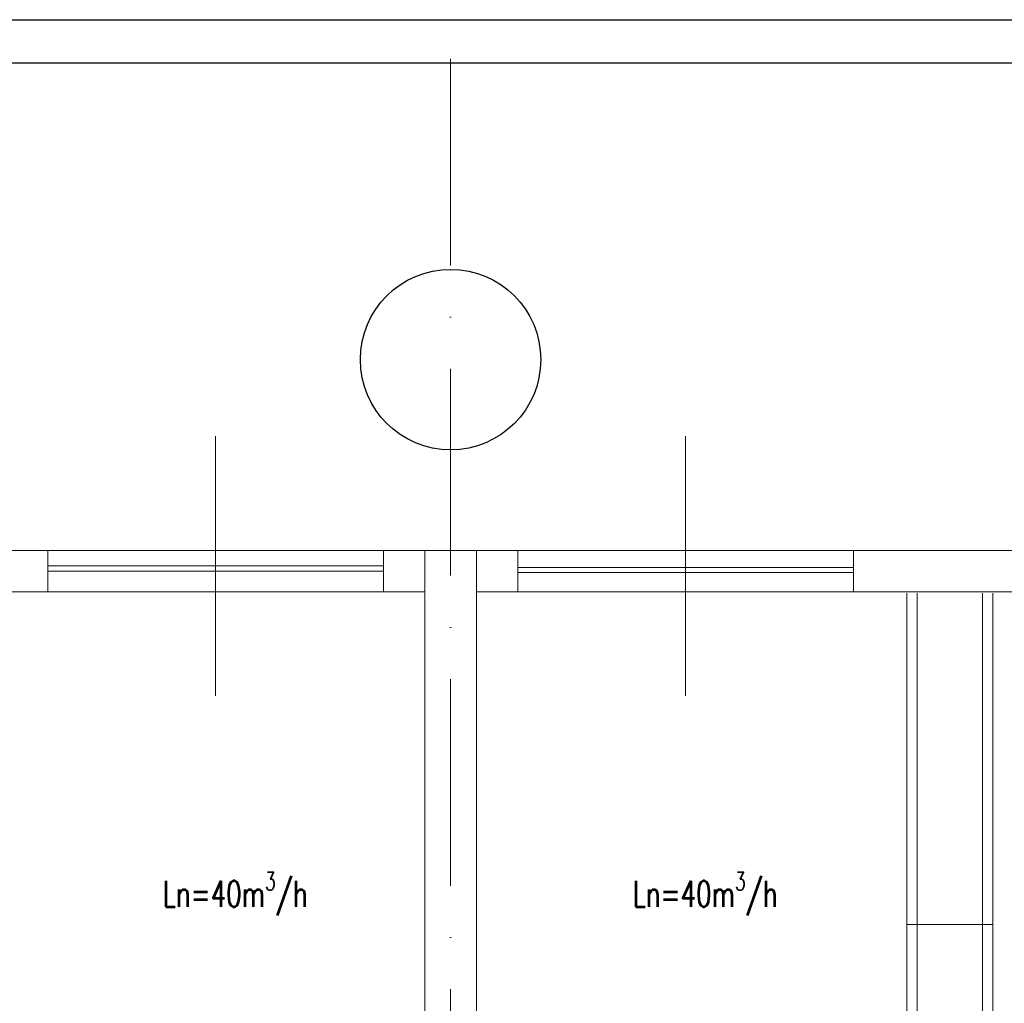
# Model space of a CAD drawing. Header units: millimetres. Extents: x -6513 to 30474, y -6915 to 65597.
# Tile 125 of 256: x -1902 to -1330, y 13856 to 14427. Entities that reach past the tile are written whole.
import ezdxf

# ---------------------------------------------------------------- set-up
doc = ezdxf.new("R2010")
doc.units = ezdxf.units.MM
doc.linetypes.add('ACAD_ISO10W100', pattern=[18, 12, -3, 0, -3])
for name, color, linetype, lineweight in [('A_cienka', 8, 'Continuous', 5), ('A_osie', 8, 'ACAD_ISO10W100', 5), ('A_widok', 8, 'Continuous', 13), ('R-TABELKA', 8, 'Continuous', 25)]:
    doc.layers.add(name, color=color, linetype=linetype, lineweight=lineweight)
doc.layers.add('DB_WM_nawiew-opis', color=8, linetype='Continuous')
doc.layers.add('DB_WM_odnośniki opis', color=8, linetype='Continuous')
doc.styles.get("Standard").update_dxf_attribs({"font": 'txt.shx', "width": 0.9})

msp = doc.modelspace()

# ---------------------------------------------------------------- linework, layer by layer
at = {"layer": 'A_cienka', "ltscale": 10}
for p, q in [((-1787.946, 14034.693), (-1787.946, 14185.49)), ((-1514.946, 14034.693), (-1514.946, 14185.49))]:
    msp.add_line(p, q, dxfattribs=at)
at = {"layer": 'A_cienka'}
for p, q in [((-2776.446, 14119.092), (2360.554, 14119.092)), ((-2776.446, 14119.092), (4647.554, 14119.092)), ((-1885.446, 14110.092), (-1690.446, 14110.092)), ((-1885.446, 14107.092), (-1690.446, 14107.092)), ((-1417.446, 14109.249), (-1612.446, 14109.249)), ((-1417.446, 14106.249), (-1612.446, 14106.249)), ((-2206.446, 14095.092), (-1666.446, 14095.092)), ((-1636.446, 14095.092), (-1096.446, 14095.092)), ((-1336.446, 13901.844), (-1386.446, 13901.844))]:
    msp.add_line(p, q, dxfattribs=at)
at = {"layer": 'A_osie', "ltscale": 10}
msp.add_line((-1651.446, 12663.649), (-1651.446, 14415.708), dxfattribs=at)
at = {"layer": 'A_widok', "ltscale": 5}
for p, q in [((-1666.446, 14119.092), (-1666.446, 13613.092)), ((-1666.446, 14119.092), (-1636.446, 14119.092)), ((-1636.446, 14119.092), (-1636.446, 13613.092)), ((-1386.446, 14094.249), (-1386.446, 13695.249)), ((-1380.446, 14094.249), (-1380.446, 13695.249)), ((-1342.446, 14094.249), (-1342.446, 13695.249)), ((-1336.446, 14094.249), (-1336.446, 13689.249))]:
    msp.add_line(p, q, dxfattribs=at)
for points in [[(-1987.446, 14119.092), (-1885.446, 14119.092), (-1885.446, 14095.092), (-1987.446, 14095.092)], [(-1666.446, 14095.092), (-1690.446, 14095.092), (-1690.446, 14119.092), (-1666.446, 14119.092)], [(-1636.446, 14095.092), (-1612.446, 14095.092), (-1612.446, 14119.092), (-1636.446, 14119.092)], [(-1417.446, 14119.092), (-1315.446, 14119.092), (-1315.446, 14095.092), (-1417.446, 14095.092)]]:
    msp.add_lwpolyline(points, close=True, dxfattribs=at)
at = {"layer": 'DB_WM_odnośniki opis'}
msp.add_circle((-1651.446, 14229.858), 52.401, dxfattribs=at)
at = {"layer": 'R-TABELKA'}
for p, q in [((-3136.084, 14427.247), (8327.828, 14427.247)), ((-3011.084, 14402.247), (8302.828, 14402.247))]:
    msp.add_line(p, q, dxfattribs=at)

# ---------------------------------------------------------------- texts
at = {"layer": 'DB_WM_nawiew-opis', "char_height": 15, "width": 37.14159, "attachment_point": 1}
for insert in [(-1818.693, 13932.275), (-1545.693, 13932.275)]:
    msp.add_mtext('\\A1;{\\Fsimplex|c238;\\W0.7;Ln=40m\\H0.7x;\\S3^ ;\\H1.4286x;/h}', dxfattribs=dict(at, insert=insert))

doc.saveas('drawing.dxf')
